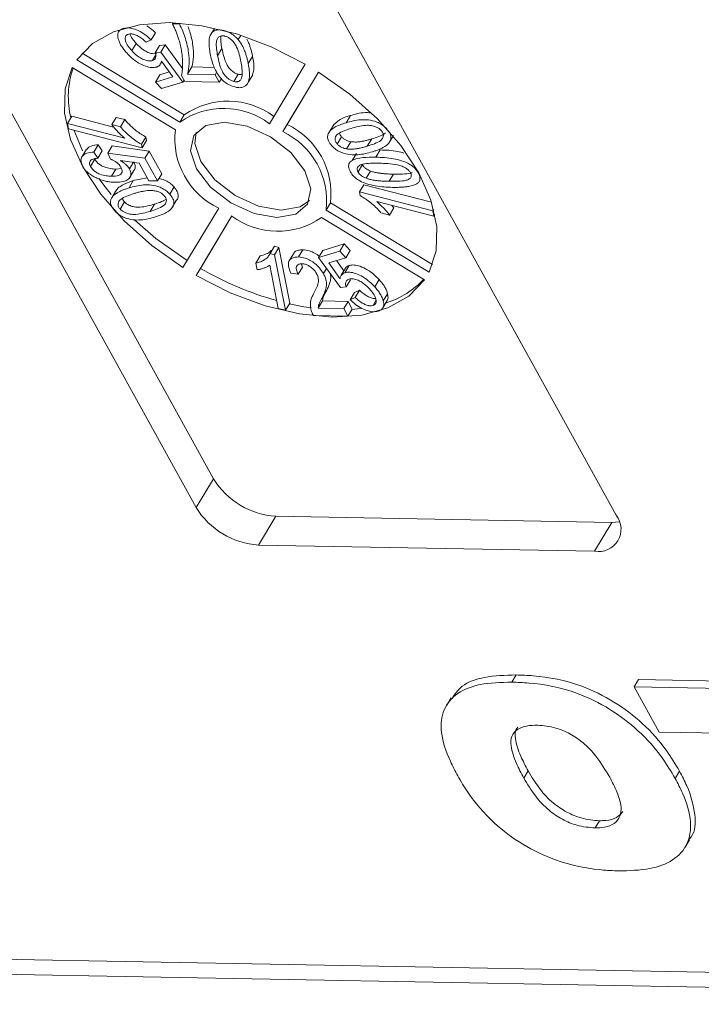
# Model space of a CAD drawing. Header units: millimetres. Extents: x 8853 to 11418, y 45 to 1005.
# Tile 132 of 256: x 9840 to 9852, y 671 to 687. Entities that reach past the tile are written whole.
import ezdxf

# ---------------------------------------------------------------- set-up
doc = ezdxf.new("R2010")
doc.units = ezdxf.units.MM

msp = doc.modelspace()

# ---------------------------------------------------------------- linework, layer by layer
at = {"color": 7, "linetype": 'Continuous', "lineweight": 15}
for p, q in [((9835.817, 693.787), (9843.671, 679.587)), ((9843.38, 679.104), (9835.526, 693.303)), ((9842.579, 693.174), (9850.433, 678.975)), ((9842.155, 687.142), (9842.157, 687.145)), ((9842.993, 687.238), (9842.982, 687.22)), ((9842.982, 687.22), (9843.098, 687.218)), ((9843.106, 687.232), (9843.098, 687.218)), ((9843.687, 687.143), (9843.625, 687.039)), ((9842.697, 687.07), (9842.624, 686.95)), ((9843.618, 687.028), (9843.615, 687.023)), ((9843.844, 687.109), (9843.843, 687.108)), ((9844.084, 686.955), (9844.128, 687.027)), ((9842.37, 686.892), (9842.297, 686.771)), ((9842.624, 686.95), (9842.541, 686.911)), ((9842.765, 686.857), (9842.692, 686.736)), ((9842.765, 686.857), (9842.861, 686.867)), ((9842.861, 686.867), (9842.788, 686.747)), ((9842.861, 686.867), (9843.15, 686.473)), ((9843.739, 686.684), (9843.812, 686.805)), ((9841.463, 686.728), (9843.18, 685.694)), ((9842.701, 686.7), (9842.644, 686.605)), ((9842.692, 686.736), (9842.788, 686.747)), ((9842.788, 686.747), (9843.157, 686.243)), ((9844.327, 686.674), (9844.254, 686.553)), ((9843.03, 685.444), (9841.298, 686.488)), ((9841.375, 686.616), (9843.107, 685.573)), ((9842.775, 686.54), (9842.803, 686.586)), ((9842.986, 686.332), (9842.796, 686.596)), ((9843.234, 686.376), (9843.307, 686.497)), ((9843.307, 686.497), (9843.684, 686.49)), ((9844.61, 685.545), (9845.212, 686.546)), ((9842.771, 686.365), (9842.699, 686.244)), ((9842.699, 686.244), (9842.986, 686.332)), ((9842.771, 686.365), (9842.927, 686.413)), ((9843.189, 686.251), (9843.132, 686.354)), ((9843.234, 686.376), (9843.697, 686.367)), ((9843.726, 686.414), (9843.697, 686.367)), ((9843.697, 686.367), (9843.768, 686.241)), ((9844.01, 686.254), (9844.083, 686.375)), ((9844.256, 686.246), (9844.329, 686.367)), ((9845.434, 686.412), (9844.832, 685.411)), ((9845.434, 686.412), (9844.905, 685.532)), ((9842.799, 686.134), (9842.699, 686.244)), ((9843.157, 686.243), (9842.799, 686.134)), ((9843.176, 686.275), (9843.157, 686.243)), ((9843.768, 686.241), (9843.189, 686.251)), ((9843.803, 686.3), (9843.768, 686.241)), ((9841.291, 685.669), (9841.218, 685.548)), ((9841.291, 685.669), (9841.994, 685.489)), ((9842.036, 685.651), (9841.963, 685.53)), ((9842.036, 685.651), (9842.182, 685.614)), ((9843.18, 685.694), (9843.107, 685.573)), ((9845.968, 685.682), (9845.896, 685.561)), ((9841.236, 685.457), (9841.218, 685.548)), ((9841.218, 685.548), (9842.18, 685.302)), ((9842.109, 685.493), (9841.963, 685.53)), ((9842.182, 685.614), (9842.109, 685.493)), ((9844.905, 685.532), (9844.832, 685.411)), ((9845.698, 685.539), (9845.625, 685.418)), ((9842.471, 685.142), (9841.236, 685.457)), ((9842.532, 685.321), (9842.459, 685.2)), ((9842.532, 685.321), (9842.543, 685.263)), ((9845.748, 685.203), (9845.821, 685.324)), ((9846.579, 685.459), (9846.578, 685.457)), ((9846.622, 685.228), (9846.694, 685.349)), ((9846.639, 685.258), (9846.686, 685.337)), ((9841.732, 685.19), (9841.659, 685.069)), ((9841.732, 685.19), (9841.802, 685.088)), ((9841.97, 685.173), (9841.898, 685.052)), ((9841.97, 685.173), (9842.591, 685.086)), ((9842.471, 685.142), (9842.459, 685.2)), ((9842.471, 685.142), (9842.543, 685.263)), ((9845.905, 685.122), (9845.977, 685.243)), ((9846.253, 685.167), (9846.326, 685.288)), ((9841.54, 685.116), (9841.467, 684.995)), ((9841.659, 685.069), (9841.73, 684.967)), ((9841.802, 685.088), (9841.73, 684.967)), ((9841.939, 684.951), (9841.898, 685.052)), ((9841.898, 685.052), (9842.518, 684.965)), ((9842.591, 685.086), (9842.518, 684.965)), ((9842.591, 685.086), (9842.801, 684.706)), ((9846.069, 685.046), (9845.996, 684.926)), ((9846.471, 685.104), (9846.398, 684.983)), ((9841.68, 684.947), (9841.607, 684.826)), ((9842.42, 684.884), (9842.107, 684.927)), ((9842.327, 684.897), (9842.26, 684.785)), ((9842.584, 684.588), (9842.42, 684.884)), ((9842.518, 684.965), (9842.728, 684.585)), ((9846.097, 684.737), (9846.17, 684.858)), ((9842.031, 684.783), (9841.958, 684.662)), ((9842.031, 684.783), (9842.123, 684.795)), ((9842.253, 684.627), (9842.326, 684.748)), ((9842.801, 684.706), (9842.728, 684.585)), ((9846.233, 684.63), (9846.305, 684.75)), ((9846.622, 684.578), (9846.694, 684.699)), ((9847.113, 684.725), (9847.109, 684.719)), ((9842.324, 684.589), (9842.252, 684.468)), ((9842.324, 684.589), (9842.557, 684.636)), ((9842.728, 684.585), (9842.584, 684.588)), ((9843.008, 684.485), (9842.935, 684.364)), ((9846.119, 684.399), (9846.192, 684.519)), ((9846.192, 684.519), (9847.331, 684.228)), ((9842.041, 684.433), (9841.968, 684.312)), ((9846.119, 684.399), (9847.354, 684.083)), ((9846.119, 684.399), (9846.131, 684.34)), ((9842.176, 684.232), (9842.103, 684.111)), ((9842.609, 684.074), (9842.681, 684.195)), ((9842.965, 684.123), (9843.038, 684.244)), ((9845.56, 684.096), (9845.632, 684.217)), ((9845.632, 684.217), (9847.35, 683.183)), ((9847.372, 683.993), (9846.41, 684.238)), ((9846.665, 684.173), (9846.7, 684.131)), ((9843.155, 683.129), (9843.758, 684.129)), ((9843.98, 683.996), (9843.378, 682.995)), ((9843.98, 683.996), (9843.45, 683.116)), ((9845.56, 684.096), (9847.292, 683.053)), ((9846.481, 684.048), (9846.627, 684.01)), ((9846.7, 684.131), (9846.627, 684.01)), ((9847.367, 684.106), (9847.354, 684.083)), ((9847.354, 684.083), (9847.372, 683.993)), ((9847.388, 684.02), (9847.372, 683.993)), ((9847.215, 682.925), (9845.482, 683.968)), ((9845.506, 683.419), (9845.864, 683.527)), ((9845.864, 683.527), (9845.791, 683.406)), ((9845.864, 683.527), (9845.964, 683.417)), ((9844.692, 683.487), (9844.619, 683.366)), ((9844.696, 683.346), (9844.619, 683.366)), ((9844.692, 683.487), (9844.769, 683.467)), ((9844.696, 683.346), (9844.769, 683.467)), ((9844.696, 683.346), (9844.877, 682.415)), ((9844.769, 683.467), (9844.95, 682.536)), ((9845.013, 683.363), (9844.94, 683.242)), ((9845.169, 683.428), (9845.096, 683.308)), ((9845.506, 683.419), (9845.433, 683.298)), ((9845.433, 683.298), (9845.791, 683.406)), ((9845.791, 683.406), (9845.891, 683.296)), ((9845.964, 683.417), (9845.891, 683.296)), ((9844.454, 683.326), (9844.381, 683.205)), ((9844.381, 683.205), (9844.402, 683.095)), ((9844.757, 682.445), (9844.616, 683.171)), ((9845.147, 683.185), (9845.165, 683.14)), ((9845.802, 682.794), (9845.433, 683.298)), ((9845.891, 683.296), (9845.604, 683.209)), ((9845.604, 683.209), (9845.794, 682.945)), ((9845.735, 683.249), (9845.86, 683.076)), ((9845.95, 683.166), (9845.877, 683.045)), ((9843.378, 682.995), (9843.45, 683.116)), ((9845.092, 683.019), (9844.969, 683.034)), ((9845.165, 683.14), (9845.092, 683.019)), ((9845.567, 683.115), (9845.516, 683.03)), ((9845.887, 683.122), (9845.815, 683.001)), ((9845.97, 682.926), (9845.897, 682.805)), ((9846.45, 682.929), (9846.377, 682.809)), ((9845.571, 682.75), (9845.498, 682.629)), ((9845.897, 682.805), (9845.802, 682.794)), ((9846.038, 682.712), (9845.966, 682.591)), ((9846.038, 682.712), (9846.122, 682.75)), ((9846.122, 682.75), (9846.049, 682.629)), ((9846.593, 682.691), (9846.52, 682.57)), ((9844.95, 682.536), (9844.877, 682.415)), ((9845.429, 682.449), (9845.501, 682.57)), ((9845.501, 682.57), (9845.929, 682.562)), ((9845.929, 682.562), (9845.856, 682.441)), ((9845.929, 682.562), (9845.999, 682.435)), ((9845.966, 682.591), (9846.049, 682.629)), ((9846.398, 682.576), (9846.349, 682.494)), ((9846.514, 682.457), (9846.587, 682.578)), ((9844.877, 682.415), (9844.757, 682.445)), ((9845.429, 682.449), (9845.856, 682.441)), ((9845.856, 682.441), (9845.926, 682.315)), ((9845.999, 682.435), (9845.926, 682.315)), ((9845.994, 682.428), (9846.138, 682.441)), ((9845.926, 682.315), (9845.347, 682.325)), ((9843.671, 679.587), (9843.38, 679.104)), ((9844.717, 678.957), (9844.426, 678.474)), ((9844.717, 678.957), (9850.36, 678.854)), ((9850.36, 678.854), (9850.069, 678.37)), ((9850.36, 678.854), (9850.483, 678.862)), ((9850.069, 678.37), (9844.426, 678.474)), ((9848.678, 676.174), (9848.751, 676.295)), ((9850.804, 676.218), (9850.731, 676.097)), ((9850.731, 676.097), (9853.525, 676.046)), ((9851.152, 675.335), (9850.731, 676.097)), ((9850.804, 676.218), (9853.598, 676.167)), ((9847.659, 675.91), (9847.586, 675.789)), ((9852.847, 675.304), (9851.152, 675.335)), ((9848.88, 674.564), (9848.953, 674.685)), ((9851.495, 674.679), (9851.422, 674.559)), ((9850.076, 673.728), (9850.149, 673.849)), ((9851.59, 673.407), (9851.662, 673.527)), ((9867.227, 671.028), (9838.356, 671.558)), ((9839.039, 671.292), (9867.575, 670.768))]:
    msp.add_line(p, q, dxfattribs=at)
at = {"color": 7, "linetype": 'Continuous', "lineweight": 15, "flags": 128}
for points in [[(9845.212, 686.546), (9844.639, 686.834), (9844.054, 687.05), (9843.477, 687.187), (9842.929, 687.24), (9842.428, 687.206), (9841.993, 687.088), (9841.638, 686.889), (9841.375, 686.616)], [(9841.298, 686.488), (9841.179, 686.128), (9841.17, 685.721), (9841.269, 685.28), (9841.474, 684.822), (9841.777, 684.362), (9842.168, 683.916), (9842.633, 683.5), (9843.155, 683.129)], [(9847.292, 683.053), (9847.41, 683.413), (9847.42, 683.82), (9847.321, 684.26), (9847.116, 684.719), (9846.813, 685.178), (9846.422, 685.624), (9845.957, 686.04), (9845.434, 686.412)], [(9845.206, 684.754), (9844.968, 685.06), (9844.627, 685.322), (9844.236, 685.501), (9843.854, 685.568), (9843.539, 685.514), (9843.339, 685.346), (9843.284, 685.091), (9843.384, 684.787), (9843.622, 684.481), (9843.963, 684.218), (9844.354, 684.04), (9844.736, 683.973), (9845.051, 684.027), (9845.251, 684.195), (9845.306, 684.45), (9845.206, 684.754)], [(9841.331, 685.433), (9841.342, 685.401), (9841.472, 685.087)], [(9843.381, 685.403), (9843.357, 685.212), (9843.456, 684.908), (9843.695, 684.601), (9844.035, 684.339), (9844.427, 684.161), (9844.809, 684.094), (9845.124, 684.148), (9845.282, 684.258)], [(9841.746, 684.625), (9841.85, 684.483), (9841.952, 684.354)], [(9842.352, 683.928), (9842.705, 683.621), (9843.228, 683.25)], [(9843.378, 682.995), (9843.951, 682.707), (9844.536, 682.49), (9845.113, 682.354), (9845.661, 682.301), (9846.161, 682.334), (9846.597, 682.453), (9846.952, 682.652), (9847.215, 682.925)], [(9844.942, 682.523), (9845.185, 682.474), (9845.315, 682.455)]]:
    msp.add_lwpolyline(points, dxfattribs=at)
at = {"color": 7, "linetype": 'Continuous', "lineweight": 15}
for centre, radius, start, end in [((9842.734, 685.994), 1.501, 161.1824, 193.5852), ((9843.912, 684.64), 1.283, 53.1088, 124.7894), ((9843.84, 684.519), 1.283, 53.1088, 124.7894), ((9844.358, 684.371), 1.284, 353.1116, 64.7812), ((9844.305, 685.29), 1.284, 173.1116, 244.7812), ((9844.285, 684.25), 1.284, 353.1116, 64.7812), ((9844.75, 685.022), 1.283, 233.1088, 304.7894), ((9846.219, 687.892), 5.52, 239.8975, 254.3684), ((9846.128, 683.937), 1.468, 287.7903, 316.9125), ((9844.802, 680.282), 1.328, 211.5519, 266.3409), ((9844.511, 679.799), 1.328, 211.5519, 266.3409), ((9850.136, 678.742), 0.377, 259.7431, 38.1605)]:
    msp.add_arc(centre, radius, start, end, dxfattribs=at)
for points, knots in [([(9842.07, 686.97), (9842.066, 686.985), (9842.06, 687.016), (9842.063, 687.054), (9842.075, 687.085), (9842.093, 687.109), (9842.12, 687.129), (9842.143, 687.137), (9842.155, 687.142)], [0, 0, 0, 0, 0.191156, 0.386745, 0.532242, 0.682074, 0.838678, 1, 1, 1, 1]), ([(9842.155, 687.142), (9842.187, 687.148), (9842.244, 687.159), (9842.348, 687.134), (9842.446, 687.09), (9842.542, 687.027), (9842.597, 686.975), (9842.624, 686.95)], [0, 0, 0, 0, 0.231033, 0.410099, 0.588276, 0.79967, 1, 1, 1, 1]), ([(9842.553, 687.185), (9842.573, 687.172), (9842.627, 687.138), (9842.67, 687.096), (9842.697, 687.07)], [0, 0, 0, 0, 0.38916, 1, 1, 1, 1]), ([(9843.09, 686.952), (9843.083, 686.974), (9843.069, 687.018), (9843.044, 687.085), (9843.015, 687.152), (9842.993, 687.198), (9842.982, 687.22)], [0, 0, 0, 0, 0.248944, 0.498319, 0.748967, 1, 1, 1, 1]), ([(9843.098, 687.218), (9843.118, 687.177), (9843.158, 687.094), (9843.199, 686.973), (9843.233, 686.853), (9843.258, 686.71), (9843.269, 686.547), (9843.246, 686.433), (9843.234, 686.376)], [0, 0, 0, 0, 0.136074, 0.273442, 0.409391, 0.546051, 0.771031, 1, 1, 1, 1]), ([(9843.242, 687.175), (9843.252, 687.148), (9843.277, 687.08), (9843.305, 686.973), (9843.331, 686.831), (9843.341, 686.667), (9843.319, 686.554), (9843.307, 686.497)], [0, 0, 0, 0, 0.112165, 0.27829, 0.445286, 0.720205, 1, 1, 1, 1]), ([(9842.213, 686.732), (9842.204, 686.742), (9842.186, 686.762), (9842.162, 686.792), (9842.14, 686.823), (9842.113, 686.863), (9842.087, 686.913), (9842.076, 686.951), (9842.07, 686.97)], [0, 0, 0, 0, 0.127963, 0.256223, 0.384243, 0.512773, 0.753539, 1, 1, 1, 1]), ([(9842.241, 687.047), (9842.225, 687.039), (9842.196, 687.025), (9842.184, 686.976), (9842.198, 686.909), (9842.241, 686.836), (9842.282, 686.789), (9842.297, 686.771)], [0, 0, 0, 0, 0.177382, 0.334007, 0.546686, 0.828047, 1, 1, 1, 1]), ([(9842.541, 686.911), (9842.502, 686.946), (9842.446, 686.995), (9842.358, 687.038), (9842.296, 687.054), (9842.26, 687.051), (9842.243, 687.047), (9842.241, 687.047)], [0, 0, 0, 0, 0.432044, 0.616827, 0.802741, 0.978102, 1, 1, 1, 1]), ([(9842.27, 687.051), (9842.271, 687.046), (9842.276, 687.013), (9842.315, 686.957), (9842.355, 686.91), (9842.37, 686.892)], [0, 0, 0, 0, 0.097872, 0.6578, 1, 1, 1, 1]), ([(9843.616, 686.716), (9843.603, 686.794), (9843.585, 686.907), (9843.613, 687.037), (9843.663, 687.1), (9843.738, 687.122), (9843.797, 687.118), (9843.833, 687.11), (9843.843, 687.108)], [0, 0, 0, 0, 0.39843, 0.578555, 0.76032, 0.861216, 0.962169, 1, 1, 1, 1]), ([(9843.739, 686.684), (9843.733, 686.723), (9843.719, 686.801), (9843.713, 686.901), (9843.73, 686.973), (9843.766, 687.007), (9843.805, 687.021), (9843.839, 687.019), (9843.858, 687.015), (9843.861, 687.014)], [0, 0, 0, 0, 0.26335, 0.527085, 0.70469, 0.820189, 0.900798, 0.982045, 1, 1, 1, 1]), ([(9843.812, 686.805), (9843.805, 686.844), (9843.791, 686.916), (9843.792, 686.983), (9843.792, 687.013)], [0, 0, 0, 0, 0.545778, 1, 1, 1, 1]), ([(9843.843, 687.108), (9843.86, 687.103), (9843.893, 687.093), (9843.943, 687.071), (9843.99, 687.042), (9844.028, 687.013), (9844.06, 686.983), (9844.076, 686.964), (9844.084, 686.955)], [0, 0, 0, 0, 0.18305, 0.371765, 0.546827, 0.72894, 0.863493, 1, 1, 1, 1]), ([(9843.861, 687.014), (9843.878, 687.009), (9843.911, 686.998), (9843.965, 686.96), (9844.019, 686.904), (9844.07, 686.815), (9844.105, 686.706), (9844.122, 686.625), (9844.131, 686.584)], [0, 0, 0, 0, 0.082024, 0.164464, 0.290629, 0.457261, 0.726613, 1, 1, 1, 1]), ([(9844.23, 686.964), (9844.238, 686.949), (9844.258, 686.913), (9844.278, 686.856), (9844.299, 686.795), (9844.314, 686.734), (9844.323, 686.694), (9844.327, 686.674)], [0, 0, 0, 0, 0.155143, 0.364651, 0.57505, 0.78736, 1, 1, 1, 1]), ([(9842.37, 686.892), (9842.41, 686.852), (9842.468, 686.794), (9842.569, 686.739), (9842.64, 686.718), (9842.689, 686.718), (9842.711, 686.724), (9842.717, 686.726)], [0, 0, 0, 0, 0.404133, 0.590474, 0.778216, 0.938326, 1, 1, 1, 1]), ([(9843.132, 686.354), (9843.139, 686.388), (9843.153, 686.456), (9843.153, 686.56), (9843.148, 686.659), (9843.136, 686.755), (9843.118, 686.852), (9843.099, 686.919), (9843.09, 686.952)], [0, 0, 0, 0, 0.187474, 0.376649, 0.531429, 0.686592, 0.843059, 1, 1, 1, 1]), ([(9844.083, 686.375), (9844.066, 686.381), (9844.034, 686.392), (9843.981, 686.428), (9843.93, 686.479), (9843.876, 686.566), (9843.84, 686.676), (9843.822, 686.762), (9843.812, 686.805)], [0, 0, 0, 0, 0.081501, 0.16341, 0.28555, 0.424413, 0.709181, 1, 1, 1, 1]), ([(9844.084, 686.955), (9844.104, 686.929), (9844.143, 686.877), (9844.179, 686.803), (9844.206, 686.735), (9844.226, 686.674), (9844.242, 686.613), (9844.25, 686.573), (9844.254, 686.553)], [0, 0, 0, 0, 0.189976, 0.385585, 0.537948, 0.690959, 0.845359, 1, 1, 1, 1]), ([(9842.713, 686.496), (9842.686, 686.491), (9842.633, 686.481), (9842.522, 686.509), (9842.405, 686.565), (9842.296, 686.645), (9842.239, 686.704), (9842.213, 686.732)], [0, 0, 0, 0, 0.177529, 0.354598, 0.576747, 0.802574, 1, 1, 1, 1]), ([(9842.297, 686.771), (9842.337, 686.731), (9842.395, 686.673), (9842.496, 686.619), (9842.568, 686.597), (9842.616, 686.597), (9842.638, 686.603), (9842.644, 686.605)], [0, 0, 0, 0, 0.404133, 0.590474, 0.778216, 0.938326, 1, 1, 1, 1]), ([(9842.644, 686.605), (9842.653, 686.608), (9842.671, 686.615), (9842.689, 686.633), (9842.699, 686.654), (9842.703, 686.678), (9842.702, 686.705), (9842.696, 686.725), (9842.692, 686.736)], [0, 0, 0, 0, 0.172016, 0.35027, 0.50136, 0.657066, 0.825975, 1, 1, 1, 1]), ([(9844.027, 686.161), (9843.992, 686.172), (9843.925, 686.194), (9843.831, 686.262), (9843.739, 686.368), (9843.658, 686.526), (9843.631, 686.647), (9843.616, 686.716)], [0, 0, 0, 0, 0.130102, 0.251339, 0.3866, 0.653267, 1, 1, 1, 1]), ([(9844.01, 686.254), (9843.994, 686.26), (9843.961, 686.271), (9843.908, 686.307), (9843.857, 686.359), (9843.803, 686.445), (9843.767, 686.555), (9843.749, 686.641), (9843.739, 686.684)], [0, 0, 0, 0, 0.0815005, 0.1634104, 0.2855499, 0.4244132, 0.7091809, 1, 1, 1, 1]), ([(9844.327, 686.674), (9844.342, 686.595), (9844.363, 686.485), (9844.335, 686.394), (9844.327, 686.368)], [0, 0, 0, 0, 0.717385, 1, 1, 1, 1]), ([(9842.796, 686.596), (9842.794, 686.589), (9842.792, 686.575), (9842.783, 686.552), (9842.769, 686.528), (9842.748, 686.511), (9842.729, 686.501), (9842.718, 686.498), (9842.713, 686.496)], [0, 0, 0, 0, 0.155778, 0.312452, 0.546133, 0.787059, 0.893146, 1, 1, 1, 1]), ([(9844.254, 686.553), (9844.267, 686.475), (9844.286, 686.361), (9844.257, 686.232), (9844.207, 686.169), (9844.133, 686.146), (9844.074, 686.15), (9844.038, 686.158), (9844.027, 686.161)], [0, 0, 0, 0, 0.397793, 0.578801, 0.761678, 0.860551, 0.959511, 1, 1, 1, 1]), ([(9844.131, 686.584), (9844.134, 686.565), (9844.142, 686.526), (9844.149, 686.471), (9844.153, 686.421), (9844.153, 686.373), (9844.148, 686.327), (9844.136, 686.301), (9844.13, 686.287)], [0, 0, 0, 0, 0.183296, 0.366739, 0.522449, 0.67858, 0.837782, 1, 1, 1, 1]), ([(9844.152, 686.373), (9844.15, 686.372), (9844.142, 686.37), (9844.126, 686.369), (9844.105, 686.37), (9844.09, 686.374), (9844.083, 686.375)], [0, 0, 0, 0, 0.123502, 0.411037, 0.701524, 1, 1, 1, 1]), ([(9844.13, 686.287), (9844.124, 686.281), (9844.114, 686.267), (9844.093, 686.255), (9844.072, 686.249), (9844.053, 686.248), (9844.033, 686.249), (9844.018, 686.253), (9844.01, 686.254)], [0, 0, 0, 0, 0.233486, 0.474398, 0.601204, 0.732029, 0.864197, 1, 1, 1, 1]), ([(9845.703, 685.535), (9845.726, 685.56), (9845.791, 685.629), (9845.899, 685.661), (9845.968, 685.682)], [0, 0, 0, 0, 0.3588786, 1, 1, 1, 1]), ([(9845.968, 685.682), (9846.046, 685.705), (9846.145, 685.736), (9846.269, 685.73), (9846.297, 685.729)], [0, 0, 0, 0, 0.774831, 1, 1, 1, 1]), ([(9841.963, 685.53), (9841.97, 685.52), (9841.985, 685.5), (9842.011, 685.469), (9842.037, 685.439), (9842.072, 685.401), (9842.118, 685.354), (9842.16, 685.32), (9842.18, 685.302)], [0, 0, 0, 0, 0.127794, 0.25608, 0.383876, 0.511854, 0.754509, 1, 1, 1, 1]), ([(9842.459, 685.2), (9842.428, 685.218), (9842.365, 685.255), (9842.279, 685.322), (9842.197, 685.394), (9842.143, 685.453), (9842.115, 685.486), (9842.109, 685.493)], [0, 0, 0, 0, 0.225798, 0.458384, 0.695809, 0.938062, 1, 1, 1, 1]), ([(9842.182, 685.614), (9842.213, 685.578), (9842.272, 685.511), (9842.389, 685.409), (9842.48, 685.353), (9842.532, 685.321)], [0, 0, 0, 0, 0.326474, 0.61543, 1, 1, 1, 1]), ([(9845.655, 685.176), (9845.634, 685.202), (9845.594, 685.254), (9845.579, 685.332), (9845.61, 685.415), (9845.712, 685.5), (9845.829, 685.539), (9845.896, 685.561)], [0, 0, 0, 0, 0.126146, 0.248685, 0.381789, 0.644448, 1, 1, 1, 1]), ([(9845.896, 685.561), (9845.974, 685.582), (9846.088, 685.614), (9846.269, 685.613), (9846.393, 685.586), (9846.493, 685.534), (9846.546, 685.491), (9846.571, 685.464), (9846.578, 685.457)], [0, 0, 0, 0, 0.398487, 0.580423, 0.764447, 0.863754, 0.963105, 1, 1, 1, 1]), ([(9845.981, 685.466), (9846.02, 685.477), (9846.097, 685.499), (9846.208, 685.519), (9846.309, 685.518), (9846.384, 685.497), (9846.44, 685.471), (9846.471, 685.446), (9846.485, 685.432), (9846.487, 685.429)], [0, 0, 0, 0, 0.2632099, 0.5269064, 0.7028949, 0.8221496, 0.9023964, 0.9833774, 1, 1, 1, 1]), ([(9845.748, 685.203), (9845.738, 685.216), (9845.718, 685.242), (9845.708, 685.285), (9845.718, 685.333), (9845.769, 685.385), (9845.863, 685.428), (9845.942, 685.453), (9845.981, 685.466)], [0, 0, 0, 0, 0.081496, 0.163467, 0.284617, 0.447025, 0.72114, 1, 1, 1, 1]), ([(9845.821, 685.324), (9845.81, 685.337), (9845.793, 685.358), (9845.789, 685.378), (9845.788, 685.386)], [0, 0, 0, 0, 0.605977, 1, 1, 1, 1]), ([(9845.977, 685.243), (9845.964, 685.245), (9845.938, 685.251), (9845.904, 685.264), (9845.876, 685.279), (9845.855, 685.292), (9845.837, 685.308), (9845.826, 685.319), (9845.821, 685.324)], [0, 0, 0, 0, 0.2341362, 0.4762097, 0.6064755, 0.7403199, 0.8684674, 1, 1, 1, 1]), ([(9846.487, 685.429), (9846.497, 685.416), (9846.517, 685.391), (9846.526, 685.347), (9846.515, 685.302), (9846.468, 685.25), (9846.375, 685.207), (9846.294, 685.181), (9846.253, 685.167)], [0, 0, 0, 0, 0.082176, 0.164779, 0.286551, 0.426628, 0.71036, 1, 1, 1, 1]), ([(9846.555, 685.391), (9846.553, 685.389), (9846.529, 685.36), (9846.446, 685.33), (9846.366, 685.302), (9846.326, 685.288)], [0, 0, 0, 0, 0.024351, 0.50715, 1, 1, 1, 1]), ([(9846.578, 685.457), (9846.589, 685.444), (9846.612, 685.417), (9846.635, 685.376), (9846.648, 685.337), (9846.65, 685.306), (9846.646, 685.279), (9846.641, 685.265), (9846.639, 685.258)], [0, 0, 0, 0, 0.190309, 0.38662, 0.562308, 0.745207, 0.871859, 1, 1, 1, 1]), ([(9841.542, 685.114), (9841.557, 685.13), (9841.593, 685.17), (9841.67, 685.186), (9841.723, 685.189), (9841.732, 685.19)], [0, 0, 0, 0, 0.351894, 0.885237, 1, 1, 1, 1]), ([(9846.338, 685.073), (9846.26, 685.051), (9846.146, 685.02), (9845.965, 685.021), (9845.841, 685.048), (9845.74, 685.099), (9845.687, 685.143), (9845.662, 685.169), (9845.655, 685.176)], [0, 0, 0, 0, 0.397993, 0.580197, 0.764282, 0.864607, 0.964958, 1, 1, 1, 1]), ([(9845.905, 685.122), (9845.892, 685.125), (9845.865, 685.13), (9845.831, 685.143), (9845.803, 685.158), (9845.783, 685.172), (9845.764, 685.187), (9845.753, 685.198), (9845.748, 685.203)], [0, 0, 0, 0, 0.234136, 0.47621, 0.606476, 0.74032, 0.868467, 1, 1, 1, 1]), ([(9846.253, 685.167), (9846.234, 685.162), (9846.195, 685.15), (9846.139, 685.136), (9846.083, 685.126), (9846.028, 685.118), (9845.97, 685.114), (9845.927, 685.119), (9845.905, 685.122)], [0, 0, 0, 0, 0.183286, 0.366712, 0.522381, 0.678491, 0.837651, 1, 1, 1, 1]), ([(9846.326, 685.288), (9846.306, 685.282), (9846.268, 685.271), (9846.212, 685.257), (9846.156, 685.247), (9846.101, 685.239), (9846.043, 685.235), (9845.999, 685.24), (9845.977, 685.243)], [0, 0, 0, 0, 0.183286, 0.366712, 0.522381, 0.678491, 0.837651, 1, 1, 1, 1]), ([(9846.639, 685.258), (9846.628, 685.24), (9846.606, 685.203), (9846.555, 685.165), (9846.502, 685.136), (9846.451, 685.112), (9846.396, 685.091), (9846.358, 685.079), (9846.338, 685.073)], [0, 0, 0, 0, 0.192003, 0.389705, 0.541013, 0.692984, 0.846361, 1, 1, 1, 1]), ([(9841.477, 684.829), (9841.463, 684.86), (9841.436, 684.919), (9841.457, 684.993), (9841.52, 685.047), (9841.597, 685.065), (9841.65, 685.068), (9841.659, 685.069)], [0, 0, 0, 0, 0.222912, 0.429114, 0.647214, 0.937531, 1, 1, 1, 1]), ([(9845.966, 684.74), (9845.954, 684.768), (9845.93, 684.822), (9845.945, 684.887), (9846.019, 684.949), (9846.174, 684.983), (9846.323, 684.983), (9846.398, 684.983)], [0, 0, 0, 0, 0.132467, 0.259515, 0.367846, 0.679603, 1, 1, 1, 1]), ([(9846.398, 684.983), (9846.494, 684.979), (9846.632, 684.973), (9846.828, 684.929), (9846.952, 684.877), (9847.041, 684.81), (9847.086, 684.759), (9847.103, 684.729), (9847.109, 684.719)], [0, 0, 0, 0, 0.397293, 0.573404, 0.751661, 0.853128, 0.954558, 1, 1, 1, 1]), ([(9846.471, 685.104), (9846.566, 685.102), (9846.694, 685.099), (9846.833, 685.062), (9846.868, 685.053)], [0, 0, 0, 0, 0.748611, 1, 1, 1, 1]), ([(9841.724, 684.626), (9841.705, 684.635), (9841.664, 684.653), (9841.612, 684.686), (9841.567, 684.719), (9841.531, 684.753), (9841.5, 684.79), (9841.484, 684.816), (9841.477, 684.829)], [0, 0, 0, 0, 0.1932488, 0.3908984, 0.5355885, 0.684711, 0.8399549, 1, 1, 1, 1]), ([(9841.73, 684.967), (9841.694, 684.962), (9841.641, 684.955), (9841.598, 684.922), (9841.586, 684.889), (9841.592, 684.856), (9841.603, 684.835), (9841.607, 684.826)], [0, 0, 0, 0, 0.406374, 0.592589, 0.744614, 0.896945, 1, 1, 1, 1]), ([(9841.607, 684.826), (9841.62, 684.806), (9841.643, 684.772), (9841.701, 684.727), (9841.776, 684.691), (9841.867, 684.667), (9841.928, 684.664), (9841.958, 684.662)], [0, 0, 0, 0, 0.188744, 0.324822, 0.492508, 0.758011, 1, 1, 1, 1]), ([(9841.68, 684.947), (9841.693, 684.927), (9841.716, 684.893), (9841.774, 684.848), (9841.849, 684.812), (9841.939, 684.788), (9842.001, 684.785), (9842.031, 684.783)], [0, 0, 0, 0, 0.188744, 0.324822, 0.492508, 0.758011, 1, 1, 1, 1]), ([(9842.115, 684.815), (9842.109, 684.824), (9842.097, 684.844), (9842.074, 684.87), (9842.049, 684.892), (9842.019, 684.913), (9841.982, 684.933), (9841.954, 684.945), (9841.939, 684.951)], [0, 0, 0, 0, 0.169274, 0.343337, 0.470122, 0.601323, 0.797642, 1, 1, 1, 1]), ([(9842.107, 684.927), (9842.117, 684.921), (9842.137, 684.908), (9842.168, 684.886), (9842.201, 684.859), (9842.228, 684.831), (9842.248, 684.806), (9842.256, 684.792), (9842.26, 684.785)], [0, 0, 0, 0, 0.155622, 0.312048, 0.522865, 0.739991, 0.868899, 1, 1, 1, 1]), ([(9842.333, 684.906), (9842.342, 684.885), (9842.362, 684.841), (9842.356, 684.785), (9842.332, 684.761), (9842.322, 684.751)], [0, 0, 0, 0, 0.335434, 0.712863, 1, 1, 1, 1]), ([(9846.097, 684.737), (9846.091, 684.75), (9846.079, 684.776), (9846.086, 684.813), (9846.115, 684.846), (9846.188, 684.873), (9846.307, 684.882), (9846.404, 684.882), (9846.453, 684.882)], [0, 0, 0, 0, 0.085224, 0.171206, 0.283222, 0.43306, 0.713823, 1, 1, 1, 1]), ([(9846.305, 684.75), (9846.279, 684.763), (9846.239, 684.782), (9846.194, 684.821), (9846.177, 684.844), (9846.17, 684.856), (9846.17, 684.858)], [0, 0, 0, 0, 0.472419, 0.721549, 0.970751, 1, 1, 1, 1]), ([(9846.453, 684.882), (9846.501, 684.88), (9846.6, 684.877), (9846.728, 684.864), (9846.837, 684.833), (9846.902, 684.799), (9846.953, 684.76), (9846.97, 684.735), (9846.979, 684.722)], [0, 0, 0, 0, 0.2717375, 0.5716425, 0.702765, 0.8346115, 0.9137322, 1, 1, 1, 1]), ([(9841.958, 684.662), (9842.001, 684.664), (9842.062, 684.666), (9842.119, 684.696), (9842.139, 684.729), (9842.136, 684.772), (9842.122, 684.8), (9842.115, 684.815)], [0, 0, 0, 0, 0.3839625, 0.5476128, 0.7130219, 0.8550956, 1, 1, 1, 1]), ([(9842.26, 684.785), (9842.269, 684.764), (9842.289, 684.72), (9842.28, 684.656), (9842.236, 684.604), (9842.151, 684.565), (9842.07, 684.562), (9842.022, 684.561)], [0, 0, 0, 0, 0.142548, 0.302942, 0.503054, 0.708879, 1, 1, 1, 1]), ([(9846.678, 684.476), (9846.582, 684.48), (9846.443, 684.486), (9846.253, 684.53), (9846.138, 684.576), (9846.05, 684.634), (9845.996, 684.69), (9845.975, 684.726), (9845.966, 684.74)], [0, 0, 0, 0, 0.396817, 0.575976, 0.724424, 0.827652, 0.931402, 1, 1, 1, 1]), ([(9846.233, 684.63), (9846.206, 684.642), (9846.166, 684.662), (9846.122, 684.7), (9846.105, 684.723), (9846.098, 684.736), (9846.097, 684.737)], [0, 0, 0, 0, 0.472419, 0.721549, 0.970751, 1, 1, 1, 1]), ([(9846.694, 684.699), (9846.671, 684.699), (9846.623, 684.7), (9846.556, 684.704), (9846.493, 684.71), (9846.432, 684.718), (9846.37, 684.729), (9846.327, 684.743), (9846.305, 684.75)], [0, 0, 0, 0, 0.190496, 0.381118, 0.533543, 0.686347, 0.8418, 1, 1, 1, 1]), ([(9846.979, 684.722), (9846.984, 684.709), (9846.996, 684.683), (9846.988, 684.646), (9846.96, 684.614), (9846.887, 684.586), (9846.77, 684.577), (9846.671, 684.578), (9846.622, 684.578)], [0, 0, 0, 0, 0.0834403, 0.1674573, 0.2901796, 0.424177, 0.7091941, 1, 1, 1, 1]), ([(9847.004, 684.727), (9846.996, 684.723), (9846.952, 684.703), (9846.842, 684.699), (9846.744, 684.699), (9846.694, 684.699)], [0, 0, 0, 0, 0.101922, 0.546447, 1, 1, 1, 1]), ([(9847.109, 684.719), (9847.116, 684.705), (9847.131, 684.676), (9847.138, 684.638), (9847.137, 684.606), (9847.128, 684.581), (9847.115, 684.561), (9847.104, 684.55), (9847.098, 684.545)], [0, 0, 0, 0, 0.203225, 0.41287, 0.56979, 0.731801, 0.864927, 1, 1, 1, 1]), ([(9842.022, 684.561), (9842.011, 684.561), (9841.987, 684.562), (9841.95, 684.565), (9841.913, 684.57), (9841.863, 684.579), (9841.8, 684.596), (9841.75, 684.616), (9841.724, 684.626)], [0, 0, 0, 0, 0.127378, 0.254999, 0.382438, 0.510406, 0.752427, 1, 1, 1, 1]), ([(9842.043, 684.431), (9842.048, 684.439), (9842.065, 684.466), (9842.107, 684.495), (9842.159, 684.525), (9842.211, 684.549), (9842.266, 684.57), (9842.305, 684.583), (9842.324, 684.589)], [0, 0, 0, 0, 0.096684, 0.31457, 0.484501, 0.655182, 0.827443, 1, 1, 1, 1]), ([(9842.252, 684.468), (9842.33, 684.489), (9842.445, 684.521), (9842.626, 684.52), (9842.752, 684.492), (9842.853, 684.439), (9842.905, 684.396), (9842.929, 684.37), (9842.935, 684.364)], [0, 0, 0, 0, 0.397933, 0.582332, 0.768605, 0.868643, 0.968479, 1, 1, 1, 1]), ([(9842.751, 684.623), (9842.783, 684.617), (9842.841, 684.606), (9842.926, 684.56), (9842.977, 684.517), (9843.002, 684.491), (9843.008, 684.485)], [0, 0, 0, 0, 0.347002, 0.629311, 0.911046, 1, 1, 1, 1]), ([(9843.008, 684.485), (9843.029, 684.458), (9843.07, 684.406), (9843.082, 684.328), (9843.068, 684.274), (9843.041, 684.253), (9843.033, 684.247)], [0, 0, 0, 0, 0.291427, 0.567244, 0.876401, 1, 1, 1, 1]), ([(9846.622, 684.578), (9846.598, 684.578), (9846.551, 684.58), (9846.483, 684.583), (9846.42, 684.589), (9846.36, 684.597), (9846.297, 684.608), (9846.254, 684.622), (9846.233, 684.63)], [0, 0, 0, 0, 0.190496, 0.381118, 0.533543, 0.686347, 0.8418, 1, 1, 1, 1]), ([(9847.098, 684.545), (9847.076, 684.533), (9847.031, 684.508), (9846.955, 684.492), (9846.882, 684.483), (9846.816, 684.478), (9846.748, 684.476), (9846.701, 684.476), (9846.678, 684.476)], [0, 0, 0, 0, 0.203404, 0.412578, 0.558423, 0.704766, 0.852269, 1, 1, 1, 1]), ([(9841.951, 684.282), (9841.962, 684.3), (9841.984, 684.337), (9842.034, 684.374), (9842.086, 684.404), (9842.138, 684.428), (9842.194, 684.449), (9842.232, 684.462), (9842.252, 684.468)], [0, 0, 0, 0, 0.18979, 0.385218, 0.537634, 0.690722, 0.845228, 1, 1, 1, 1]), ([(9842.103, 684.111), (9842.093, 684.124), (9842.074, 684.148), (9842.064, 684.19), (9842.073, 684.236), (9842.121, 684.29), (9842.215, 684.333), (9842.296, 684.36), (9842.337, 684.373)], [0, 0, 0, 0, 0.078202, 0.156814, 0.274428, 0.428483, 0.711398, 1, 1, 1, 1]), ([(9842.337, 684.373), (9842.356, 684.379), (9842.395, 684.39), (9842.451, 684.404), (9842.507, 684.415), (9842.562, 684.422), (9842.62, 684.426), (9842.663, 684.421), (9842.685, 684.419)], [0, 0, 0, 0, 0.183286, 0.366712, 0.522381, 0.678491, 0.837651, 1, 1, 1, 1]), ([(9842.842, 684.337), (9842.852, 684.325), (9842.872, 684.299), (9842.882, 684.256), (9842.872, 684.209), (9842.822, 684.156), (9842.728, 684.113), (9842.649, 684.087), (9842.609, 684.074)], [0, 0, 0, 0, 0.081148, 0.162775, 0.281887, 0.440431, 0.71766, 1, 1, 1, 1]), ([(9842.685, 684.419), (9842.707, 684.414), (9842.745, 684.405), (9842.797, 684.378), (9842.826, 684.354), (9842.839, 684.34), (9842.842, 684.337)], [0, 0, 0, 0, 0.393428, 0.66797, 0.943111, 1, 1, 1, 1]), ([(9842.935, 684.364), (9842.956, 684.337), (9842.997, 684.285), (9843.011, 684.206), (9842.977, 684.122), (9842.873, 684.039), (9842.759, 684.001), (9842.694, 683.98)], [0, 0, 0, 0, 0.129663, 0.25238, 0.389931, 0.65822, 1, 1, 1, 1]), ([(9846.131, 684.34), (9846.192, 684.301), (9846.318, 684.223), (9846.425, 684.114), (9846.475, 684.055), (9846.481, 684.048)], [0, 0, 0, 0, 0.458957, 0.935465, 1, 1, 1, 1]), ([(9842.012, 684.084), (9842.001, 684.097), (9841.978, 684.124), (9841.955, 684.164), (9841.942, 684.203), (9841.94, 684.235), (9841.944, 684.261), (9841.949, 684.275), (9841.951, 684.282)], [0, 0, 0, 0, 0.190309, 0.38662, 0.562308, 0.745207, 0.871859, 1, 1, 1, 1]), ([(9842.176, 684.232), (9842.166, 684.245), (9842.149, 684.265), (9842.145, 684.285), (9842.144, 684.292)], [0, 0, 0, 0, 0.601102, 1, 1, 1, 1]), ([(9842.681, 684.195), (9842.643, 684.184), (9842.566, 684.162), (9842.455, 684.142), (9842.353, 684.144), (9842.278, 684.165), (9842.222, 684.191), (9842.192, 684.216), (9842.178, 684.23), (9842.176, 684.232)], [0, 0, 0, 0, 0.263277, 0.527047, 0.704761, 0.823099, 0.903112, 0.983865, 1, 1, 1, 1]), ([(9842.875, 684.275), (9842.851, 684.262), (9842.792, 684.229), (9842.722, 684.208), (9842.681, 684.195)], [0, 0, 0, 0, 0.4151281, 1, 1, 1, 1]), ([(9846.627, 684.01), (9846.611, 684.031), (9846.58, 684.071), (9846.511, 684.149), (9846.45, 684.203), (9846.41, 684.238)], [0, 0, 0, 0, 0.256175, 0.51219, 1, 1, 1, 1]), ([(9842.694, 683.98), (9842.616, 683.958), (9842.502, 683.927), (9842.321, 683.928), (9842.197, 683.955), (9842.097, 684.006), (9842.044, 684.05), (9842.019, 684.076), (9842.012, 684.084)], [0, 0, 0, 0, 0.398455, 0.580367, 0.764167, 0.863829, 0.96352, 1, 1, 1, 1]), ([(9842.609, 684.074), (9842.57, 684.063), (9842.493, 684.041), (9842.382, 684.021), (9842.28, 684.023), (9842.205, 684.044), (9842.15, 684.07), (9842.119, 684.095), (9842.105, 684.109), (9842.103, 684.111)], [0, 0, 0, 0, 0.263277, 0.527047, 0.704761, 0.823099, 0.903112, 0.983865, 1, 1, 1, 1]), ([(9844.619, 683.366), (9844.609, 683.347), (9844.589, 683.31), (9844.538, 683.268), (9844.477, 683.233), (9844.421, 683.215), (9844.388, 683.207), (9844.381, 683.205)], [0, 0, 0, 0, 0.226143, 0.459037, 0.694977, 0.935558, 1, 1, 1, 1]), ([(9844.454, 683.326), (9844.488, 683.336), (9844.553, 683.354), (9844.616, 683.388), (9844.637, 683.416), (9844.641, 683.422)], [0, 0, 0, 0, 0.465794, 0.874943, 1, 1, 1, 1]), ([(9845.015, 683.362), (9845.016, 683.365), (9845.022, 683.388), (9845.061, 683.414), (9845.118, 683.428), (9845.156, 683.428), (9845.169, 683.428)], [0, 0, 0, 0, 0.058699, 0.457129, 0.826432, 1, 1, 1, 1]), ([(9845.169, 683.428), (9845.206, 683.425), (9845.271, 683.419), (9845.368, 683.374), (9845.424, 683.34), (9845.446, 683.319), (9845.446, 683.319)], [0, 0, 0, 0, 0.4084348, 0.7038747, 0.9980193, 1, 1, 1, 1]), ([(9844.402, 683.095), (9844.413, 683.096), (9844.435, 683.099), (9844.465, 683.106), (9844.494, 683.114), (9844.53, 683.126), (9844.574, 683.143), (9844.602, 683.162), (9844.616, 683.171)], [0, 0, 0, 0, 0.127798, 0.256107, 0.383903, 0.511894, 0.754532, 1, 1, 1, 1]), ([(9844.969, 683.034), (9844.948, 683.089), (9844.916, 683.168), (9844.939, 683.253), (9844.987, 683.294), (9845.045, 683.307), (9845.084, 683.307), (9845.096, 683.308)], [0, 0, 0, 0, 0.392892, 0.572783, 0.753614, 0.921225, 1, 1, 1, 1]), ([(9845.156, 683.194), (9845.137, 683.192), (9845.102, 683.19), (9845.071, 683.166), (9845.058, 683.133), (9845.061, 683.084), (9845.08, 683.043), (9845.092, 683.019)], [0, 0, 0, 0, 0.209928, 0.370242, 0.529862, 0.716294, 1, 1, 1, 1]), ([(9845.096, 683.308), (9845.133, 683.304), (9845.198, 683.298), (9845.297, 683.254), (9845.38, 683.196), (9845.46, 683.12), (9845.496, 683.062), (9845.516, 683.03)], [0, 0, 0, 0, 0.231592, 0.399113, 0.5659, 0.765762, 1, 1, 1, 1]), ([(9845.401, 683.031), (9845.384, 683.057), (9845.356, 683.099), (9845.294, 683.148), (9845.239, 683.178), (9845.192, 683.191), (9845.166, 683.193), (9845.156, 683.194)], [0, 0, 0, 0, 0.326003, 0.538357, 0.716388, 0.895146, 1, 1, 1, 1]), ([(9845.888, 683.121), (9845.89, 683.125), (9845.898, 683.138), (9845.914, 683.15), (9845.933, 683.16), (9845.944, 683.164), (9845.95, 683.166)], [0, 0, 0, 0, 0.170945, 0.598307, 0.798351, 1, 1, 1, 1]), ([(9845.95, 683.166), (9845.976, 683.171), (9846.03, 683.18), (9846.139, 683.153), (9846.255, 683.097), (9846.364, 683.018), (9846.422, 682.958), (9846.45, 682.929)], [0, 0, 0, 0, 0.177674, 0.352669, 0.57168, 0.794642, 1, 1, 1, 1]), ([(9845.352, 682.689), (9845.367, 682.719), (9845.397, 682.778), (9845.431, 682.868), (9845.436, 682.955), (9845.41, 683.011), (9845.401, 683.031)], [0, 0, 0, 0, 0.2983772, 0.5970962, 0.8531687, 1, 1, 1, 1]), ([(9845.516, 683.03), (9845.526, 683.009), (9845.547, 682.968), (9845.566, 682.9), (9845.569, 682.829), (9845.555, 682.758), (9845.529, 682.692), (9845.509, 682.65), (9845.498, 682.629)], [0, 0, 0, 0, 0.131944, 0.266787, 0.446934, 0.632145, 0.81578, 1, 1, 1, 1]), ([(9845.635, 683.022), (9845.637, 682.998), (9845.643, 682.947), (9845.627, 682.879), (9845.602, 682.813), (9845.581, 682.771), (9845.571, 682.75)], [0, 0, 0, 0, 0.230554, 0.488226, 0.743707, 1, 1, 1, 1]), ([(9845.794, 682.945), (9845.796, 682.952), (9845.798, 682.966), (9845.807, 682.989), (9845.821, 683.012), (9845.841, 683.029), (9845.861, 683.039), (9845.871, 683.043), (9845.877, 683.045)], [0, 0, 0, 0, 0.157952, 0.316856, 0.544695, 0.779396, 0.889257, 1, 1, 1, 1]), ([(9845.877, 683.045), (9845.904, 683.05), (9845.957, 683.059), (9846.066, 683.032), (9846.182, 682.977), (9846.291, 682.897), (9846.349, 682.837), (9846.377, 682.809)], [0, 0, 0, 0, 0.1776741, 0.352669, 0.5716803, 0.7946425, 1, 1, 1, 1]), ([(9845.946, 682.936), (9845.929, 682.927), (9845.897, 682.912), (9845.884, 682.864), (9845.89, 682.827), (9845.897, 682.807), (9845.897, 682.805)], [0, 0, 0, 0, 0.349762, 0.652672, 0.962091, 1, 1, 1, 1]), ([(9846.293, 682.77), (9846.26, 682.803), (9846.208, 682.855), (9846.117, 682.912), (9846.042, 682.94), (9845.983, 682.945), (9845.956, 682.938), (9845.946, 682.936)], [0, 0, 0, 0, 0.338842, 0.53301, 0.728333, 0.898026, 1, 1, 1, 1]), ([(9846.45, 682.929), (9846.459, 682.919), (9846.476, 682.9), (9846.501, 682.869), (9846.523, 682.839), (9846.549, 682.799), (9846.576, 682.749), (9846.587, 682.711), (9846.593, 682.691)], [0, 0, 0, 0, 0.127976, 0.256265, 0.384294, 0.512916, 0.753586, 1, 1, 1, 1]), ([(9845.31, 682.412), (9845.306, 682.427), (9845.299, 682.456), (9845.296, 682.497), (9845.297, 682.536), (9845.303, 682.582), (9845.321, 682.633), (9845.342, 682.67), (9845.352, 682.689)], [0, 0, 0, 0, 0.138221, 0.277395, 0.402216, 0.527815, 0.762777, 1, 1, 1, 1]), ([(9845.571, 682.75), (9845.563, 682.735), (9845.551, 682.713), (9845.536, 682.684), (9845.522, 682.655), (9845.506, 682.619), (9845.503, 682.586), (9845.501, 682.57)], [0, 0, 0, 0, 0.259965, 0.389946, 0.519942, 0.758178, 1, 1, 1, 1]), ([(9846.122, 682.75), (9846.16, 682.717), (9846.215, 682.668), (9846.302, 682.626), (9846.357, 682.608), (9846.384, 682.611), (9846.394, 682.612)], [0, 0, 0, 0, 0.467724, 0.674846, 0.882719, 1, 1, 1, 1]), ([(9846.349, 682.494), (9846.362, 682.5), (9846.389, 682.512), (9846.405, 682.555), (9846.397, 682.617), (9846.358, 682.693), (9846.314, 682.745), (9846.293, 682.77)], [0, 0, 0, 0, 0.150705, 0.302187, 0.50178, 0.762512, 1, 1, 1, 1]), ([(9846.377, 682.809), (9846.386, 682.799), (9846.403, 682.779), (9846.428, 682.748), (9846.45, 682.718), (9846.476, 682.678), (9846.503, 682.628), (9846.514, 682.59), (9846.52, 682.57)], [0, 0, 0, 0, 0.127976, 0.256265, 0.384294, 0.512916, 0.753586, 1, 1, 1, 1]), ([(9846.593, 682.691), (9846.596, 682.676), (9846.602, 682.646), (9846.6, 682.607), (9846.591, 682.587), (9846.587, 682.578)], [0, 0, 0, 0, 0.360762, 0.729889, 1, 1, 1, 1]), ([(9845.498, 682.629), (9845.49, 682.614), (9845.479, 682.593), (9845.463, 682.563), (9845.449, 682.534), (9845.433, 682.498), (9845.43, 682.466), (9845.429, 682.449)], [0, 0, 0, 0, 0.259965, 0.389946, 0.519942, 0.758178, 1, 1, 1, 1]), ([(9846.435, 682.399), (9846.403, 682.393), (9846.346, 682.382), (9846.236, 682.408), (9846.13, 682.457), (9846.037, 682.524), (9845.987, 682.571), (9845.966, 682.591)], [0, 0, 0, 0, 0.231218, 0.408045, 0.624904, 0.840008, 1, 1, 1, 1]), ([(9846.049, 682.629), (9846.087, 682.596), (9846.142, 682.547), (9846.229, 682.504), (9846.292, 682.486), (9846.329, 682.489), (9846.347, 682.493), (9846.349, 682.494)], [0, 0, 0, 0, 0.4214198, 0.6080374, 0.7953315, 0.9757572, 1, 1, 1, 1]), ([(9846.52, 682.57), (9846.523, 682.555), (9846.53, 682.525), (9846.527, 682.487), (9846.515, 682.455), (9846.496, 682.431), (9846.47, 682.412), (9846.447, 682.403), (9846.435, 682.399)], [0, 0, 0, 0, 0.191156, 0.386745, 0.532242, 0.682074, 0.838678, 1, 1, 1, 1]), ([(9845.347, 682.325), (9845.345, 682.329), (9845.341, 682.336), (9845.335, 682.347), (9845.33, 682.358), (9845.323, 682.373), (9845.316, 682.391), (9845.312, 682.405), (9845.31, 682.412)], [0, 0, 0, 0, 0.1251332, 0.2502946, 0.3754491, 0.5007794, 0.7498085, 1, 1, 1, 1]), ([(9847.676, 675.899), (9847.725, 675.973), (9847.84, 676.145), (9848.226, 676.28), (9848.569, 676.29), (9848.751, 676.295)], [0, 0, 0, 0, 0.262587, 0.608884, 1, 1, 1, 1]), ([(9848.751, 676.295), (9848.846, 676.292), (9849.192, 676.279), (9849.759, 676.174), (9850.403, 675.856), (9850.902, 675.479), (9851.263, 675.069), (9851.426, 674.796), (9851.495, 674.679)], [0, 0, 0, 0, 0.095574, 0.349117, 0.516447, 0.683176, 0.865288, 1, 1, 1, 1]), ([(9847.772, 674.601), (9847.729, 674.683), (9847.598, 674.931), (9847.468, 675.323), (9847.512, 675.725), (9847.747, 676.004), (9848.149, 676.162), (9848.495, 676.17), (9848.678, 676.174)], [0, 0, 0, 0, 0.096763, 0.291773, 0.464613, 0.63772, 0.807851, 1, 1, 1, 1]), ([(9848.678, 676.174), (9848.773, 676.171), (9849.119, 676.158), (9849.686, 676.053), (9850.33, 675.735), (9850.83, 675.358), (9851.19, 674.948), (9851.353, 674.675), (9851.422, 674.559)], [0, 0, 0, 0, 0.095574, 0.349117, 0.516447, 0.683176, 0.865288, 1, 1, 1, 1]), ([(9848.88, 674.564), (9848.837, 674.646), (9848.741, 674.83), (9848.656, 675.072), (9848.666, 675.271), (9848.762, 675.386), (9848.919, 675.447), (9849.049, 675.45), (9849.113, 675.452)], [0, 0, 0, 0, 0.195594, 0.436127, 0.579848, 0.724086, 0.864207, 1, 1, 1, 1]), ([(9848.953, 674.685), (9848.909, 674.768), (9848.812, 674.952), (9848.735, 675.189), (9848.727, 675.36), (9848.771, 675.407), (9848.781, 675.418)], [0, 0, 0, 0, 0.3141313, 0.7004342, 0.9312554, 1, 1, 1, 1]), ([(9849.113, 675.452), (9849.213, 675.443), (9849.387, 675.428), (9849.657, 675.314), (9849.899, 675.15), (9850.134, 674.896), (9850.253, 674.696), (9850.323, 674.579)], [0, 0, 0, 0, 0.204761, 0.357913, 0.511037, 0.711107, 1, 1, 1, 1]), ([(9850.473, 673.007), (9850.377, 673.01), (9850.043, 673.024), (9849.49, 673.137), (9848.855, 673.436), (9848.33, 673.832), (9847.982, 674.242), (9847.825, 674.51), (9847.772, 674.601)], [0, 0, 0, 0, 0.0972635, 0.3419838, 0.5130447, 0.6843019, 0.8923804, 1, 1, 1, 1]), ([(9850.149, 673.849), (9850.049, 673.857), (9849.873, 673.872), (9849.597, 673.987), (9849.348, 674.155), (9849.124, 674.398), (9849.014, 674.583), (9848.953, 674.685)], [0, 0, 0, 0, 0.209846, 0.372333, 0.535081, 0.742489, 1, 1, 1, 1]), ([(9850.323, 674.579), (9850.366, 674.496), (9850.46, 674.314), (9850.532, 674.07), (9850.49, 673.882), (9850.373, 673.773), (9850.221, 673.73), (9850.113, 673.729), (9850.076, 673.728)], [0, 0, 0, 0, 0.203596, 0.451902, 0.607587, 0.763348, 0.919516, 1, 1, 1, 1]), ([(9851.495, 674.679), (9851.538, 674.597), (9851.668, 674.348), (9851.769, 673.966), (9851.763, 673.652), (9851.664, 673.55), (9851.65, 673.536)], [0, 0, 0, 0, 0.195837, 0.591117, 0.941322, 1, 1, 1, 1]), ([(9850.076, 673.728), (9849.977, 673.737), (9849.8, 673.751), (9849.524, 673.866), (9849.276, 674.034), (9849.051, 674.277), (9848.941, 674.462), (9848.88, 674.564)], [0, 0, 0, 0, 0.209846, 0.372333, 0.535081, 0.742489, 1, 1, 1, 1]), ([(9851.422, 674.559), (9851.465, 674.476), (9851.594, 674.228), (9851.708, 673.837), (9851.65, 673.442), (9851.403, 673.171), (9850.995, 673.021), (9850.652, 673.011), (9850.473, 673.007)], [0, 0, 0, 0, 0.096905, 0.2925, 0.46579, 0.639193, 0.810645, 1, 1, 1, 1]), ([(9850.544, 674.006), (9850.512, 673.968), (9850.447, 673.89), (9850.293, 673.851), (9850.186, 673.85), (9850.149, 673.849)], [0, 0, 0, 0, 0.385954, 0.791166, 1, 1, 1, 1])]:
    msp.add_open_spline(points, degree=3, knots=knots, dxfattribs=at)

doc.saveas('drawing.dxf')
